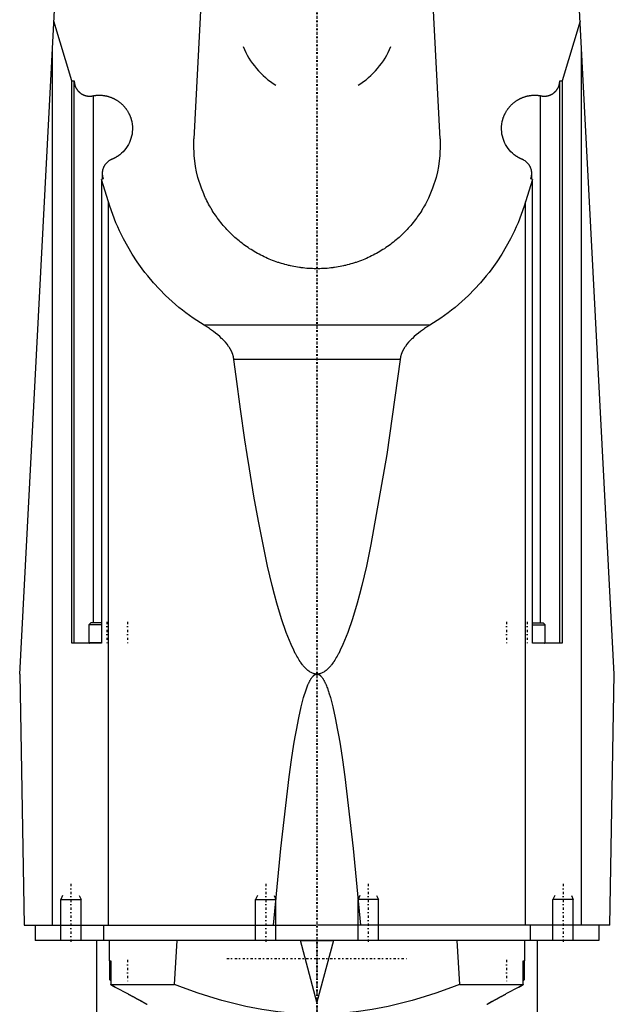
# Model space of a CAD drawing. Extents: x -70 to 70, y -1 to 583.
# Tile 3 of 4: x -58 to 58, y 187 to 379. Entities that reach past the tile are written whole.
import ezdxf

# ---------------------------------------------------------------- set-up
doc = ezdxf.new("R2010")
doc.units = 0
doc.linetypes.add('CENTER', pattern=[1.5, 0.45, -0.5, 0.05, -0.5])
for name, color, linetype in [('AM_0', 7, 'CONTINUOUS'), ('AM_10', 7, 'CONTINUOUS'), ('AM_7', 7, 'CENTER')]:
    doc.layers.add(name, color=color, linetype=linetype)

msp = doc.modelspace()

# ---------------------------------------------------------------- linework, layer by layer
at = {"layer": 'AM_0', "color": 7, "linetype": 'CONTINUOUS'}
for p, q in [((-58, 251.5), (-50.81, 388.76)), ((58, 251.5), (50.81, 388.76)), ((-22.57, 383.5), (-24.01, 355.97)), ((24.01, 355.97), (22.57, 383.5)), ((-47.82, 367.29), (-51.32, 378.9)), ((51.32, 378.9), (47.82, 367.29)), ((-51.58, 202.5), (-51.58, 373.93)), ((51.58, 202.5), (51.58, 373.93)), ((-47.82, 367.29), (-47.36, 367.29)), ((-47.82, 257.5), (-47.82, 367.29)), ((-47.36, 257.5), (-47.36, 367.29)), ((47.36, 257.5), (47.36, 367.29)), ((47.36, 367.29), (47.82, 367.29)), ((47.82, 367.29), (47.82, 257.5)), ((-43.63, 261.5), (-43.63, 364.38)), ((43.63, 261.5), (43.63, 364.38)), ((-41.71, 348.15), (-42.01, 348.05)), ((-40.68, 343.66), (-42.01, 348.05)), ((-42.01, 348.05), (-42.01, 257.5)), ((-41.89, 349.18), (-41.89, 348.09)), ((42.01, 348.05), (40.68, 343.66)), ((42.01, 348.05), (41.71, 348.15)), ((41.89, 348.09), (41.89, 349.18)), ((42.01, 257.5), (42.01, 348.05)), ((-40.68, 202.5), (-40.68, 343.66)), ((40.68, 202.5), (40.68, 343.66)), ((22, 319.57), (-22, 319.57)), ((16.22, 312.91), (-16.22, 312.91)), ((-44.1, 261.5), (-44.5, 261.1)), ((-42.01, 261.5), (-44.1, 261.5)), ((42.01, 261.5), (44.1, 261.5)), ((44.5, 261.1), (44.1, 261.5)), ((-44.5, 261.1), (-44.5, 257.6)), ((-42.01, 261.1), (-44.5, 261.1)), ((42.01, 261.1), (44.5, 261.1)), ((44.5, 257.6), (44.5, 261.1)), ((-42.01, 257.5), (-47.82, 257.5)), ((-42.01, 257.6), (-44.5, 257.6)), ((42.01, 257.6), (44.5, 257.6)), ((47.82, 257.5), (42.01, 257.5)), ((-58, 251.5), (-57.14, 202.5)), ((57.14, 202.5), (58, 251.5)), ((-57.14, 202.5), (-0.16, 202.5)), ((-55, 202.5), (-55, 199.5)), ((-41.65, 202.5), (-41.65, 199.5)), ((57.14, 202.5), (0.16, 202.5)), ((41.65, 199.5), (41.65, 202.5)), ((55, 202.5), (55, 199.5)), ((55, 199.5), (-55, 199.5)), ((-43, 199.5), (-43, 182.5)), ((-40.56, 199.5), (-40.56, 195.5)), ((-27.78, 190.89), (-27.3, 199.5)), ((-3.23, 199.5), (-3.23, 199.47)), ((-3.23, 199.47), (3.23, 199.47)), ((0, 187.49), (-3.23, 199.47)), ((3.23, 199.47), (0, 187.49)), ((3.23, 199.5), (3.23, 199.47)), ((27.3, 199.5), (27.78, 190.89)), ((40.56, 195.5), (40.56, 199.5)), ((43, 182.5), (43, 199.5)), ((-40.56, 195.5), (-40.24, 195.5)), ((-40.5, 195.4), (-40.5, 191.9)), ((-40.24, 195.4), (-40.5, 195.4)), ((-40.24, 195.5), (-40.24, 190.89)), ((40.24, 190.89), (40.24, 195.5)), ((40.24, 195.5), (40.56, 195.5)), ((40.24, 195.4), (40.5, 195.4)), ((40.5, 191.9), (40.5, 195.4)), ((-40.5, 191.9), (-40.24, 191.64)), ((-40.24, 191.9), (-40.5, 191.9)), ((-40.24, 190.89), (-27.78, 190.89)), ((-39.39, 190.4), (-36.87, 189.07)), ((27.78, 190.89), (40.24, 190.89)), ((39.39, 190.4), (36.87, 189.07)), ((40.24, 191.64), (40.5, 191.9)), ((40.24, 191.9), (40.5, 191.9)), ((-34.12, 187.58), (-34.86, 187.99)), ((34.12, 187.58), (33.5, 187.24)), ((35.36, 188.26), (34.86, 187.99))]:
    msp.add_line(p, q, dxfattribs=at)
for points in [[(-47.36, 367.29, 0), (-47.36, 367.26, 0), (-47.36, 367.21, 0), (-47.36, 367.16, 0), (-47.36, 367.14, 0), (-47.35, 367.11, 0), (-47.35, 367.06, 0), (-47.35, 367.01, 0), (-47.34, 366.96, 0), (-47.34, 366.91, 0), (-47.33, 366.86, 0), (-47.33, 366.84, 0), (-47.32, 366.81, 0), (-47.31, 366.76, 0), (-47.3, 366.71, 0), (-47.29, 366.66, 0), (-47.28, 366.61, 0), (-47.27, 366.57, 0), (-47.27, 366.54, 0), (-47.26, 366.52, 0), (-47.25, 366.47, 0), (-47.23, 366.42, 0), (-47.22, 366.4, 0), (-47.22, 366.37, 0), (-47.2, 366.32, 0), (-47.18, 366.28, 0), (-47.17, 366.25, 0), (-47.17, 366.23, 0), (-47.15, 366.18, 0), (-47.13, 366.13, 0), (-47.11, 366.09, 0), (-47.09, 366.04, 0), (-47.07, 366, 0), (-47.06, 365.97, 0), (-47.04, 365.95, 0), (-47.02, 365.91, 0), (-47, 365.86, 0), (-46.97, 365.82, 0), (-46.95, 365.77, 0), (-46.92, 365.73, 0), (-46.91, 365.71, 0), (-46.9, 365.69, 0), (-46.87, 365.64, 0), (-46.84, 365.6, 0), (-46.81, 365.56, 0), (-46.78, 365.52, 0), (-46.75, 365.48, 0), (-46.74, 365.46, 0), (-46.72, 365.44, 0), (-46.69, 365.4, 0), (-46.66, 365.36, 0), (-46.63, 365.32, 0), (-46.59, 365.28, 0), (-46.56, 365.25, 0), (-46.54, 365.23, 0), (-46.52, 365.21, 0), (-46.49, 365.17, 0), (-46.45, 365.14, 0), (-46.42, 365.1, 0), (-46.38, 365.07, 0), (-46.34, 365.04, 0), (-46.32, 365.02, 0), (-46.3, 365, 0), (-46.27, 364.97, 0), (-46.23, 364.94, 0), (-46.21, 364.92, 0), (-46.19, 364.91, 0), (-46.15, 364.88, 0), (-46.11, 364.85, 0), (-46.08, 364.83, 0), (-46.06, 364.82, 0), (-46.02, 364.79, 0), (-45.98, 364.76, 0), (-45.94, 364.74, 0), (-45.89, 364.71, 0), (-45.85, 364.68, 0), (-45.83, 364.67, 0), (-45.81, 364.66, 0), (-45.76, 364.64, 0), (-45.72, 364.61, 0), (-45.67, 364.59, 0), (-45.63, 364.57, 0), (-45.58, 364.55, 0), (-45.56, 364.54, 0), (-45.53, 364.53, 0), (-45.49, 364.51, 0), (-45.44, 364.49, 0), (-45.39, 364.47, 0), (-45.35, 364.45, 0), (-45.3, 364.44, 0), (-45.27, 364.43, 0), (-45.25, 364.42, 0), (-45.2, 364.41, 0), (-45.15, 364.39, 0), (-45.1, 364.38, 0), (-45.06, 364.37, 0), (-45.01, 364.36, 0), (-44.98, 364.35, 0), (-44.96, 364.35, 0), (-44.91, 364.34, 0), (-44.86, 364.33, 0), (-44.81, 364.32, 0), (-44.76, 364.31, 0), (-44.71, 364.31, 0), (-44.68, 364.3, 0), (-44.66, 364.3, 0), (-44.61, 364.3, 0), (-44.56, 364.29, 0), (-44.53, 364.29, 0), (-44.51, 364.29, 0), (-44.46, 364.29, 0), (-44.41, 364.29, 0), (-44.38, 364.29, 0), (-44.36, 364.29, 0), (-44.31, 364.29, 0), (-44.26, 364.29, 0), (-44.2, 364.29, 0), (-44.15, 364.29, 0), (-44.1, 364.3, 0), (-44.08, 364.3, 0), (-44.05, 364.3, 0), (-44, 364.31, 0), (-43.95, 364.31, 0), (-43.9, 364.32, 0), (-43.85, 364.33, 0), (-43.8, 364.34, 0), (-43.78, 364.34, 0), (-43.75, 364.35, 0), (-43.71, 364.36, 0), (-43.66, 364.37, 0), (-43.63, 364.38, 0)], [(43.63, 364.38, 0), (43.66, 364.37, 0), (43.71, 364.36, 0), (43.75, 364.35, 0), (43.78, 364.34, 0), (43.8, 364.34, 0), (43.85, 364.33, 0), (43.9, 364.32, 0), (43.95, 364.31, 0), (44, 364.31, 0), (44.05, 364.3, 0), (44.08, 364.3, 0), (44.1, 364.3, 0), (44.15, 364.29, 0), (44.2, 364.29, 0), (44.26, 364.29, 0), (44.31, 364.29, 0), (44.36, 364.29, 0), (44.38, 364.29, 0), (44.41, 364.29, 0), (44.46, 364.29, 0), (44.51, 364.29, 0), (44.53, 364.29, 0), (44.56, 364.29, 0), (44.61, 364.3, 0), (44.66, 364.3, 0), (44.68, 364.3, 0), (44.71, 364.31, 0), (44.76, 364.31, 0), (44.81, 364.32, 0), (44.86, 364.33, 0), (44.91, 364.34, 0), (44.96, 364.35, 0), (44.98, 364.35, 0), (45.01, 364.36, 0), (45.06, 364.37, 0), (45.1, 364.38, 0), (45.15, 364.39, 0), (45.2, 364.41, 0), (45.25, 364.42, 0), (45.27, 364.43, 0), (45.3, 364.44, 0), (45.35, 364.45, 0), (45.39, 364.47, 0), (45.44, 364.49, 0), (45.49, 364.51, 0), (45.53, 364.53, 0), (45.56, 364.54, 0), (45.58, 364.55, 0), (45.63, 364.57, 0), (45.67, 364.59, 0), (45.72, 364.61, 0), (45.76, 364.64, 0), (45.81, 364.66, 0), (45.83, 364.67, 0), (45.85, 364.68, 0), (45.89, 364.71, 0), (45.94, 364.74, 0), (45.98, 364.76, 0), (46.02, 364.79, 0), (46.06, 364.82, 0), (46.08, 364.83, 0), (46.11, 364.85, 0), (46.15, 364.88, 0), (46.19, 364.91, 0), (46.21, 364.92, 0), (46.23, 364.94, 0), (46.27, 364.97, 0), (46.3, 365, 0), (46.32, 365.02, 0), (46.34, 365.04, 0), (46.38, 365.07, 0), (46.42, 365.1, 0), (46.45, 365.14, 0), (46.49, 365.17, 0), (46.52, 365.21, 0), (46.54, 365.23, 0), (46.56, 365.25, 0), (46.59, 365.28, 0), (46.63, 365.32, 0), (46.66, 365.36, 0), (46.69, 365.4, 0), (46.72, 365.44, 0), (46.74, 365.46, 0), (46.75, 365.48, 0), (46.78, 365.52, 0), (46.81, 365.56, 0), (46.84, 365.6, 0), (46.87, 365.64, 0), (46.9, 365.69, 0), (46.91, 365.71, 0), (46.92, 365.73, 0), (46.95, 365.77, 0), (46.97, 365.82, 0), (47, 365.86, 0), (47.02, 365.91, 0), (47.04, 365.95, 0), (47.06, 365.97, 0), (47.07, 366, 0), (47.09, 366.04, 0), (47.11, 366.09, 0), (47.13, 366.13, 0), (47.15, 366.18, 0), (47.17, 366.23, 0), (47.17, 366.25, 0), (47.18, 366.28, 0), (47.2, 366.32, 0), (47.22, 366.37, 0), (47.22, 366.4, 0), (47.23, 366.42, 0), (47.25, 366.47, 0), (47.26, 366.52, 0), (47.27, 366.54, 0), (47.27, 366.57, 0), (47.28, 366.61, 0), (47.29, 366.66, 0), (47.3, 366.71, 0), (47.31, 366.76, 0), (47.32, 366.81, 0), (47.33, 366.84, 0), (47.33, 366.86, 0), (47.34, 366.91, 0), (47.34, 366.96, 0), (47.35, 367.01, 0), (47.35, 367.06, 0), (47.35, 367.11, 0), (47.36, 367.14, 0), (47.36, 367.16, 0), (47.36, 367.21, 0), (47.36, 367.26, 0), (47.36, 367.29, 0)], [(-43.63, 364.38, 0), (-43.58, 364.39, 0), (-43.48, 364.4, 0), (-43.37, 364.42, 0), (-43.32, 364.42, 0), (-43.27, 364.43, 0), (-43.16, 364.44, 0), (-43.06, 364.45, 0), (-42.95, 364.46, 0), (-42.85, 364.47, 0), (-42.74, 364.47, 0), (-42.69, 364.47, 0), (-42.64, 364.47, 0), (-42.53, 364.48, 0), (-42.43, 364.48, 0), (-42.32, 364.47, 0), (-42.22, 364.47, 0), (-42.11, 364.46, 0), (-42.06, 364.46, 0), (-42.01, 364.46, 0), (-41.9, 364.45, 0), (-41.8, 364.44, 0), (-41.75, 364.43, 0), (-41.7, 364.43, 0), (-41.59, 364.41, 0), (-41.49, 364.4, 0), (-41.44, 364.39, 0), (-41.38, 364.38, 0), (-41.28, 364.36, 0), (-41.18, 364.34, 0), (-41.08, 364.32, 0), (-40.97, 364.29, 0), (-40.87, 364.27, 0), (-40.82, 364.26, 0), (-40.77, 364.24, 0), (-40.67, 364.21, 0), (-40.57, 364.18, 0), (-40.47, 364.15, 0), (-40.37, 364.12, 0), (-40.27, 364.08, 0), (-40.22, 364.06, 0), (-40.17, 364.04, 0), (-40.07, 364.01, 0), (-39.98, 363.97, 0), (-39.88, 363.92, 0), (-39.78, 363.88, 0), (-39.69, 363.84, 0), (-39.64, 363.81, 0), (-39.59, 363.79, 0), (-39.5, 363.74, 0), (-39.41, 363.69, 0), (-39.32, 363.64, 0), (-39.22, 363.59, 0), (-39.13, 363.54, 0), (-39.09, 363.51, 0), (-39.04, 363.48, 0), (-38.96, 363.42, 0), (-38.87, 363.37, 0), (-38.78, 363.31, 0), (-38.7, 363.25, 0), (-38.61, 363.18, 0), (-38.57, 363.15, 0), (-38.53, 363.12, 0), (-38.45, 363.06, 0), (-38.36, 362.99, 0), (-38.32, 362.96, 0), (-38.28, 362.92, 0), (-38.2, 362.85, 0), (-38.13, 362.78, 0), (-38.09, 362.75, 0), (-38.05, 362.71, 0), (-37.97, 362.64, 0), (-37.9, 362.56, 0), (-37.82, 362.49, 0), (-37.75, 362.41, 0), (-37.68, 362.34, 0), (-37.65, 362.3, 0), (-37.61, 362.26, 0), (-37.54, 362.18, 0), (-37.47, 362.1, 0), (-37.41, 362.01, 0), (-37.34, 361.93, 0), (-37.28, 361.85, 0), (-37.25, 361.81, 0), (-37.22, 361.76, 0), (-37.16, 361.68, 0), (-37.1, 361.59, 0), (-37.04, 361.5, 0), (-36.98, 361.41, 0), (-36.93, 361.32, 0), (-36.9, 361.28, 0), (-36.88, 361.23, 0), (-36.82, 361.14, 0), (-36.77, 361.05, 0), (-36.73, 360.96, 0), (-36.68, 360.86, 0), (-36.63, 360.77, 0), (-36.61, 360.72, 0), (-36.59, 360.67, 0), (-36.54, 360.58, 0), (-36.5, 360.48, 0), (-36.46, 360.38, 0), (-36.43, 360.28, 0), (-36.39, 360.19, 0), (-36.37, 360.14, 0), (-36.35, 360.09, 0), (-36.32, 359.99, 0), (-36.29, 359.89, 0), (-36.27, 359.84, 0), (-36.26, 359.79, 0), (-36.23, 359.68, 0), (-36.2, 359.58, 0), (-36.19, 359.53, 0), (-36.18, 359.48, 0), (-36.15, 359.38, 0), (-36.13, 359.28, 0), (-36.07, 358.91, 0), (-36.01, 358.29, 0), (-36, 357.97, 0)], [(36, 357.97, 0), (36.01, 358.29, 0), (36.07, 358.91, 0), (36.13, 359.28, 0), (36.15, 359.38, 0), (36.18, 359.48, 0), (36.19, 359.53, 0), (36.2, 359.58, 0), (36.23, 359.68, 0), (36.26, 359.79, 0), (36.27, 359.84, 0), (36.29, 359.89, 0), (36.32, 359.99, 0), (36.35, 360.09, 0), (36.37, 360.14, 0), (36.39, 360.19, 0), (36.43, 360.28, 0), (36.46, 360.38, 0), (36.5, 360.48, 0), (36.54, 360.58, 0), (36.59, 360.67, 0), (36.61, 360.72, 0), (36.63, 360.77, 0), (36.68, 360.86, 0), (36.73, 360.96, 0), (36.77, 361.05, 0), (36.82, 361.14, 0), (36.88, 361.23, 0), (36.9, 361.28, 0), (36.93, 361.32, 0), (36.98, 361.41, 0), (37.04, 361.5, 0), (37.1, 361.59, 0), (37.16, 361.68, 0), (37.22, 361.76, 0), (37.25, 361.81, 0), (37.28, 361.85, 0), (37.34, 361.93, 0), (37.41, 362.01, 0), (37.47, 362.1, 0), (37.54, 362.18, 0), (37.61, 362.26, 0), (37.65, 362.3, 0), (37.68, 362.34, 0), (37.75, 362.41, 0), (37.82, 362.49, 0), (37.9, 362.56, 0), (37.97, 362.64, 0), (38.05, 362.71, 0), (38.09, 362.75, 0), (38.13, 362.78, 0), (38.2, 362.85, 0), (38.28, 362.92, 0), (38.32, 362.96, 0), (38.36, 362.99, 0), (38.45, 363.06, 0), (38.53, 363.12, 0), (38.57, 363.15, 0), (38.61, 363.18, 0), (38.7, 363.25, 0), (38.78, 363.31, 0), (38.87, 363.37, 0), (38.96, 363.42, 0), (39.04, 363.48, 0), (39.09, 363.51, 0), (39.13, 363.54, 0), (39.22, 363.59, 0), (39.32, 363.64, 0), (39.41, 363.69, 0), (39.5, 363.74, 0), (39.59, 363.79, 0), (39.64, 363.81, 0), (39.69, 363.84, 0), (39.78, 363.88, 0), (39.88, 363.92, 0), (39.98, 363.97, 0), (40.07, 364.01, 0), (40.17, 364.04, 0), (40.22, 364.06, 0), (40.27, 364.08, 0), (40.37, 364.12, 0), (40.47, 364.15, 0), (40.57, 364.18, 0), (40.67, 364.21, 0), (40.77, 364.24, 0), (40.82, 364.26, 0), (40.87, 364.27, 0), (40.97, 364.29, 0), (41.08, 364.32, 0), (41.18, 364.34, 0), (41.28, 364.36, 0), (41.38, 364.38, 0), (41.44, 364.39, 0), (41.49, 364.4, 0), (41.59, 364.41, 0), (41.7, 364.43, 0), (41.75, 364.43, 0), (41.8, 364.44, 0), (41.9, 364.45, 0), (42.01, 364.46, 0), (42.06, 364.46, 0), (42.11, 364.46, 0), (42.22, 364.47, 0), (42.32, 364.47, 0), (42.43, 364.48, 0), (42.53, 364.48, 0), (42.64, 364.47, 0), (42.69, 364.47, 0), (42.74, 364.47, 0), (42.85, 364.47, 0), (42.95, 364.46, 0), (43.06, 364.45, 0), (43.16, 364.44, 0), (43.27, 364.43, 0), (43.32, 364.42, 0), (43.37, 364.42, 0), (43.48, 364.4, 0), (43.58, 364.39, 0), (43.63, 364.38, 0)], [(-36, 357.97, 0), (-36, 357.75, 0), (-36.03, 357.32, 0), (-36.09, 356.88, 0), (-36.13, 356.67, 0), (-36.18, 356.46, 0), (-36.29, 356.04, 0), (-36.44, 355.63, 0), (-36.61, 355.22, 0), (-36.8, 354.84, 0), (-37.03, 354.46, 0), (-37.15, 354.28, 0), (-37.27, 354.1, 0), (-37.54, 353.76, 0), (-37.84, 353.44, 0), (-38.15, 353.13, 0), (-38.48, 352.85, 0), (-38.69, 352.7, 0), (-38.75, 352.66, 0), (-38.81, 352.62, 0), (-38.84, 352.6, 0), (-38.87, 352.58, 0), (-38.93, 352.54, 0), (-38.99, 352.5, 0), (-39.02, 352.48, 0), (-39.05, 352.46, 0), (-39.11, 352.42, 0), (-39.17, 352.38, 0), (-39.2, 352.36, 0), (-39.23, 352.34, 0), (-39.3, 352.31, 0), (-39.36, 352.27, 0), (-39.42, 352.24, 0), (-39.49, 352.2, 0), (-39.55, 352.17, 0), (-39.59, 352.15, 0), (-39.62, 352.14, 0), (-39.68, 352.11, 0), (-39.75, 352.07, 0), (-39.82, 352.04, 0), (-39.88, 352.01, 0), (-39.95, 351.99, 0), (-39.98, 351.97, 0), (-40.02, 351.96, 0), (-40.08, 351.93, 0), (-40.15, 351.9, 0), (-40.18, 351.89, 0)], [(40.18, 351.89, 0), (40.15, 351.9, 0), (40.08, 351.93, 0), (40.02, 351.96, 0), (39.98, 351.97, 0), (39.95, 351.99, 0), (39.88, 352.01, 0), (39.82, 352.04, 0), (39.75, 352.07, 0), (39.68, 352.11, 0), (39.62, 352.14, 0), (39.59, 352.15, 0), (39.55, 352.17, 0), (39.49, 352.2, 0), (39.42, 352.24, 0), (39.36, 352.27, 0), (39.3, 352.31, 0), (39.23, 352.34, 0), (39.2, 352.36, 0), (39.17, 352.38, 0), (39.11, 352.42, 0), (39.05, 352.46, 0), (39.02, 352.48, 0), (38.99, 352.5, 0), (38.93, 352.54, 0), (38.87, 352.58, 0), (38.84, 352.6, 0), (38.81, 352.62, 0), (38.75, 352.66, 0), (38.69, 352.7, 0), (38.48, 352.85, 0), (38.15, 353.13, 0), (37.84, 353.44, 0), (37.54, 353.76, 0), (37.27, 354.1, 0), (37.15, 354.28, 0), (37.03, 354.46, 0), (36.8, 354.84, 0), (36.61, 355.22, 0), (36.44, 355.63, 0), (36.29, 356.04, 0), (36.18, 356.46, 0), (36.13, 356.67, 0), (36.09, 356.88, 0), (36.03, 357.32, 0), (36, 357.75, 0), (36, 357.97, 0)], [(0, 330.6, 0), (-0.18, 330.6, 0), (-0.54, 330.61, 0), (-0.9, 330.62, 0), (-1.08, 330.63, 0), (-1.26, 330.63, 0), (-1.63, 330.66, 0), (-1.99, 330.68, 0), (-2.35, 330.72, 0), (-2.7, 330.75, 0), (-3.06, 330.8, 0), (-3.24, 330.82, 0), (-3.42, 330.85, 0), (-3.78, 330.9, 0), (-4.14, 330.96, 0), (-4.49, 331.02, 0), (-4.85, 331.1, 0), (-5.2, 331.17, 0), (-5.38, 331.21, 0), (-5.55, 331.25, 0), (-5.9, 331.34, 0), (-6.25, 331.43, 0), (-6.43, 331.48, 0), (-6.6, 331.53, 0), (-6.95, 331.63, 0), (-7.29, 331.74, 0), (-7.46, 331.79, 0), (-7.64, 331.85, 0), (-7.98, 331.97, 0), (-8.32, 332.09, 0), (-8.66, 332.22, 0), (-8.99, 332.35, 0), (-9.33, 332.49, 0), (-9.49, 332.56, 0), (-9.66, 332.63, 0), (-9.99, 332.78, 0), (-10.32, 332.93, 0), (-10.64, 333.09, 0), (-10.96, 333.25, 0), (-11.28, 333.42, 0), (-11.44, 333.51, 0), (-11.6, 333.59, 0), (-11.92, 333.77, 0), (-12.23, 333.95, 0), (-12.54, 334.14, 0), (-12.85, 334.33, 0), (-13.15, 334.52, 0), (-13.3, 334.62, 0), (-13.45, 334.73, 0), (-13.75, 334.93, 0), (-14.05, 335.14, 0), (-14.34, 335.35, 0), (-14.63, 335.57, 0), (-14.91, 335.79, 0), (-15.05, 335.91, 0), (-15.19, 336.02, 0), (-15.47, 336.25, 0), (-15.75, 336.49, 0), (-16.02, 336.73, 0), (-16.28, 336.97, 0), (-16.55, 337.22, 0), (-16.68, 337.34, 0), (-16.81, 337.47, 0), (-17.07, 337.72, 0), (-17.32, 337.98, 0), (-17.44, 338.11, 0), (-17.57, 338.25, 0), (-17.81, 338.51, 0), (-18.05, 338.78, 0), (-18.17, 338.92, 0), (-18.29, 339.06, 0), (-18.52, 339.33, 0), (-18.75, 339.61, 0), (-18.97, 339.9, 0), (-19.19, 340.19, 0), (-19.41, 340.48, 0), (-19.52, 340.62, 0), (-19.62, 340.77, 0), (-19.83, 341.07, 0), (-20.03, 341.37, 0), (-20.23, 341.67, 0), (-20.42, 341.98, 0), (-20.61, 342.29, 0), (-20.7, 342.44, 0), (-20.79, 342.6, 0), (-20.97, 342.91, 0), (-21.15, 343.23, 0), (-21.32, 343.55, 0), (-21.48, 343.87, 0), (-21.64, 344.2, 0), (-21.72, 344.36, 0), (-21.8, 344.52, 0), (-21.95, 344.85, 0), (-22.09, 345.19, 0), (-22.56, 346.36, 0), (-23.22, 348.43, 0), (-23.48, 349.49, 0), (-23.69, 350.56, 0), (-23.96, 352.71, 0), (-24.05, 354.88, 0), (-24.01, 355.97, 0)], [(24.01, 355.97, 0), (24.05, 354.88, 0), (23.96, 352.71, 0), (23.69, 350.56, 0), (23.48, 349.49, 0), (23.22, 348.43, 0), (22.56, 346.36, 0), (21.72, 344.36, 0), (21.15, 343.23, 0), (20.97, 342.91, 0), (20.79, 342.6, 0), (20.7, 342.44, 0), (20.61, 342.29, 0), (20.42, 341.98, 0), (20.23, 341.67, 0), (20.03, 341.37, 0), (19.83, 341.07, 0), (19.62, 340.77, 0), (19.52, 340.62, 0), (19.41, 340.48, 0), (19.19, 340.19, 0), (18.97, 339.9, 0), (18.75, 339.61, 0), (18.52, 339.33, 0), (18.29, 339.06, 0), (18.17, 338.92, 0), (18.05, 338.78, 0), (17.81, 338.51, 0), (17.57, 338.25, 0), (17.44, 338.11, 0), (17.32, 337.98, 0), (17.07, 337.72, 0), (16.81, 337.47, 0), (16.68, 337.34, 0), (16.55, 337.22, 0), (16.28, 336.97, 0), (16.02, 336.73, 0), (15.75, 336.49, 0), (15.47, 336.25, 0), (15.19, 336.02, 0), (15.05, 335.91, 0), (14.91, 335.79, 0), (14.63, 335.57, 0), (14.34, 335.35, 0), (14.05, 335.14, 0), (13.75, 334.93, 0), (13.45, 334.73, 0), (13.3, 334.62, 0), (13.15, 334.52, 0), (12.85, 334.33, 0), (12.54, 334.14, 0), (12.23, 333.95, 0), (11.92, 333.77, 0), (11.6, 333.59, 0), (11.44, 333.51, 0), (11.28, 333.42, 0), (10.96, 333.25, 0), (10.64, 333.09, 0), (10.32, 332.93, 0), (9.99, 332.78, 0), (9.66, 332.63, 0), (9.49, 332.56, 0), (9.33, 332.49, 0), (8.99, 332.35, 0), (8.66, 332.22, 0), (8.32, 332.09, 0), (7.98, 331.97, 0), (7.64, 331.85, 0), (7.46, 331.79, 0), (7.29, 331.74, 0), (6.95, 331.63, 0), (6.6, 331.53, 0), (6.43, 331.48, 0), (6.25, 331.43, 0), (5.9, 331.34, 0), (5.55, 331.25, 0), (5.38, 331.21, 0), (5.2, 331.17, 0), (4.85, 331.1, 0), (4.49, 331.02, 0), (4.14, 330.96, 0), (3.78, 330.9, 0), (3.42, 330.85, 0), (3.24, 330.82, 0), (3.06, 330.8, 0), (2.7, 330.75, 0), (2.35, 330.72, 0), (1.99, 330.68, 0), (1.63, 330.66, 0), (1.26, 330.63, 0), (1.08, 330.63, 0), (0.9, 330.62, 0), (0.54, 330.61, 0), (0.18, 330.6, 0), (0, 330.6, 0)], [(-40.18, 351.89, 0), (-40.2, 351.88, 0), (-40.23, 351.87, 0), (-40.25, 351.86, 0), (-40.27, 351.85, 0), (-40.28, 351.84, 0), (-40.31, 351.83, 0), (-40.34, 351.81, 0), (-40.36, 351.8, 0), (-40.39, 351.78, 0), (-40.42, 351.77, 0), (-40.43, 351.76, 0), (-40.44, 351.75, 0), (-40.47, 351.73, 0), (-40.5, 351.72, 0), (-40.59, 351.66, 0), (-40.67, 351.6, 0), (-40.74, 351.55, 0), (-40.88, 351.42, 0), (-41.02, 351.3, 0), (-41.15, 351.16, 0), (-41.27, 351.01, 0), (-41.38, 350.86, 0), (-41.43, 350.78, 0), (-41.48, 350.7, 0), (-41.57, 350.54, 0), (-41.65, 350.37, 0), (-41.71, 350.19, 0), (-41.77, 350.01, 0), (-41.82, 349.83, 0), (-41.84, 349.74, 0), (-41.85, 349.65, 0), (-41.88, 349.46, 0), (-41.89, 349.28, 0), (-41.89, 349.18, 0)], [(41.89, 349.18, 0), (41.89, 349.28, 0), (41.88, 349.46, 0), (41.85, 349.65, 0), (41.84, 349.74, 0), (41.82, 349.83, 0), (41.77, 350.01, 0), (41.71, 350.19, 0), (41.65, 350.37, 0), (41.57, 350.54, 0), (41.48, 350.7, 0), (41.43, 350.78, 0), (41.38, 350.86, 0), (41.27, 351.01, 0), (41.15, 351.16, 0), (41.02, 351.3, 0), (40.88, 351.42, 0), (40.74, 351.55, 0), (40.67, 351.6, 0), (40.59, 351.66, 0), (40.43, 351.76, 0), (40.34, 351.81, 0), (40.31, 351.83, 0), (40.28, 351.84, 0), (40.27, 351.85, 0), (40.25, 351.86, 0), (40.23, 351.87, 0), (40.2, 351.88, 0), (40.18, 351.89, 0)], [(-41.89, 349.18, 0), (-41.89, 349.15, 0), (-41.89, 349.09, 0), (-41.89, 349.04, 0), (-41.88, 349.01, 0), (-41.88, 348.98, 0), (-41.88, 348.92, 0), (-41.87, 348.86, 0), (-41.87, 348.8, 0), (-41.86, 348.75, 0), (-41.85, 348.69, 0), (-41.84, 348.66, 0), (-41.84, 348.63, 0), (-41.83, 348.57, 0), (-41.82, 348.52, 0), (-41.8, 348.46, 0), (-41.79, 348.4, 0), (-41.77, 348.35, 0), (-41.76, 348.32, 0), (-41.76, 348.29, 0), (-41.74, 348.24, 0), (-41.72, 348.18, 0), (-41.71, 348.15, 0)], [(41.71, 348.15, 0), (41.72, 348.18, 0), (41.74, 348.24, 0), (41.76, 348.29, 0), (41.76, 348.32, 0), (41.77, 348.35, 0), (41.79, 348.4, 0), (41.8, 348.46, 0), (41.82, 348.52, 0), (41.83, 348.57, 0), (41.84, 348.63, 0), (41.84, 348.66, 0), (41.85, 348.69, 0), (41.86, 348.75, 0), (41.87, 348.8, 0), (41.87, 348.86, 0), (41.88, 348.92, 0), (41.88, 348.98, 0), (41.88, 349.01, 0), (41.89, 349.04, 0), (41.89, 349.09, 0), (41.89, 349.15, 0), (41.89, 349.18, 0)], [(-22, 319.57, 0), (-22.73, 320.02, 0), (-24.18, 320.98, 0), (-25.58, 321.99, 0), (-26.27, 322.52, 0), (-26.94, 323.07, 0), (-28.26, 324.19, 0), (-29.53, 325.37, 0), (-30.75, 326.6, 0), (-31.92, 327.88, 0), (-33.03, 329.2, 0), (-33.57, 329.88, 0), (-34.09, 330.57, 0), (-35.1, 331.98, 0), (-36.05, 333.43, 0), (-36.93, 334.92, 0), (-37.76, 336.44, 0), (-38.52, 338, 0), (-38.88, 338.79, 0), (-39.22, 339.58, 0), (-39.86, 341.19, 0), (-40.42, 342.83, 0), (-40.68, 343.66, 0)], [(40.68, 343.66, 0), (40.42, 342.83, 0), (39.86, 341.19, 0), (39.22, 339.58, 0), (38.88, 338.79, 0), (38.52, 338, 0), (37.76, 336.44, 0), (36.93, 334.92, 0), (36.05, 333.43, 0), (35.1, 331.98, 0), (34.09, 330.57, 0), (33.57, 329.88, 0), (33.03, 329.2, 0), (31.92, 327.88, 0), (30.75, 326.6, 0), (29.53, 325.37, 0), (28.26, 324.19, 0), (26.94, 323.07, 0), (26.27, 322.52, 0), (25.58, 321.99, 0), (24.18, 320.98, 0), (22.73, 320.02, 0), (22, 319.57, 0)], [(-16.22, 312.91, 0), (-16.23, 312.96, 0), (-16.24, 313.04, 0), (-16.25, 313.13, 0), (-16.26, 313.17, 0), (-16.26, 313.21, 0), (-16.28, 313.29, 0), (-16.3, 313.38, 0), (-16.31, 313.46, 0), (-16.33, 313.54, 0), (-16.35, 313.62, 0), (-16.37, 313.66, 0), (-16.38, 313.7, 0), (-16.4, 313.78, 0), (-16.43, 313.86, 0), (-16.45, 313.94, 0), (-16.48, 314.02, 0), (-16.51, 314.09, 0), (-16.52, 314.13, 0), (-16.54, 314.17, 0), (-16.57, 314.25, 0), (-16.6, 314.32, 0), (-16.62, 314.36, 0), (-16.64, 314.4, 0), (-16.67, 314.47, 0), (-16.71, 314.55, 0), (-16.73, 314.59, 0), (-16.75, 314.62, 0), (-16.78, 314.7, 0), (-16.82, 314.77, 0), (-16.86, 314.85, 0), (-16.9, 314.92, 0), (-16.95, 314.99, 0), (-16.97, 315.03, 0), (-16.99, 315.06, 0), (-17.03, 315.13, 0), (-17.08, 315.2, 0), (-17.24, 315.45, 0), (-17.55, 315.86, 0), (-17.88, 316.26, 0), (-18.23, 316.64, 0), (-18.41, 316.83, 0), (-18.6, 317.01, 0), (-18.98, 317.36, 0), (-19.37, 317.7, 0), (-19.77, 318.03, 0), (-20.17, 318.34, 0), (-20.57, 318.63, 0), (-20.77, 318.77, 0), (-20.97, 318.91, 0), (-21.38, 319.18, 0), (-21.79, 319.44, 0), (-22, 319.57, 0)], [(22, 319.57, 0), (21.79, 319.44, 0), (21.38, 319.18, 0), (20.97, 318.91, 0), (20.77, 318.77, 0), (20.57, 318.63, 0), (20.17, 318.34, 0), (19.77, 318.03, 0), (19.37, 317.7, 0), (18.98, 317.36, 0), (18.6, 317.01, 0), (18.41, 316.83, 0), (18.23, 316.64, 0), (17.88, 316.26, 0), (17.55, 315.86, 0), (17.24, 315.45, 0), (17.08, 315.2, 0), (17.03, 315.13, 0), (16.99, 315.06, 0), (16.97, 315.03, 0), (16.95, 314.99, 0), (16.9, 314.92, 0), (16.86, 314.85, 0), (16.82, 314.77, 0), (16.78, 314.7, 0), (16.75, 314.62, 0), (16.73, 314.59, 0), (16.71, 314.55, 0), (16.67, 314.47, 0), (16.64, 314.4, 0), (16.62, 314.36, 0), (16.6, 314.32, 0), (16.57, 314.25, 0), (16.54, 314.17, 0), (16.52, 314.13, 0), (16.51, 314.09, 0), (16.48, 314.02, 0), (16.45, 313.94, 0), (16.43, 313.86, 0), (16.4, 313.78, 0), (16.38, 313.7, 0), (16.37, 313.66, 0), (16.35, 313.62, 0), (16.33, 313.54, 0), (16.31, 313.46, 0), (16.3, 313.38, 0), (16.28, 313.29, 0), (16.26, 313.21, 0), (16.26, 313.17, 0), (16.25, 313.13, 0), (16.24, 313.04, 0), (16.23, 312.96, 0), (16.22, 312.91, 0)], [(0, 251.5, 0), (-0.08, 251.5, 0), (-0.23, 251.51, 0), (-0.39, 251.53, 0), (-0.46, 251.55, 0), (-0.54, 251.57, 0), (-0.69, 251.61, 0), (-0.85, 251.66, 0), (-1, 251.73, 0), (-1.16, 251.8, 0), (-1.31, 251.89, 0), (-1.39, 251.93, 0), (-1.46, 251.98, 0), (-1.62, 252.09, 0), (-1.77, 252.21, 0), (-1.93, 252.33, 0), (-2.08, 252.47, 0), (-2.23, 252.62, 0), (-2.31, 252.7, 0), (-2.39, 252.78, 0), (-2.54, 252.95, 0), (-2.7, 253.13, 0), (-2.77, 253.23, 0), (-2.85, 253.32, 0), (-3, 253.53, 0), (-3.16, 253.74, 0), (-3.23, 253.85, 0), (-3.31, 253.96, 0), (-3.46, 254.2, 0), (-3.62, 254.44, 0), (-3.77, 254.7, 0), (-3.92, 254.97, 0), (-4.08, 255.24, 0), (-4.15, 255.38, 0), (-4.23, 255.53, 0), (-4.38, 255.83, 0), (-4.54, 256.14, 0), (-5.07, 257.3, 0), (-5.99, 259.6, 0), (-6.91, 262.28, 0), (-7.82, 265.33, 0), (-8.27, 267, 0), (-8.72, 268.77, 0), (-9.63, 272.58, 0), (-10.52, 276.76, 0), (-11.42, 281.31, 0), (-12.31, 286.24, 0), (-13.19, 291.53, 0), (-13.63, 294.32, 0), (-14.06, 297.19, 0), (-14.93, 303.21, 0), (-15.8, 309.59, 0), (-16.22, 312.91, 0)], [(16.22, 312.91, 0), (13.63, 294.32, 0), (10.52, 276.76, 0), (9.63, 272.58, 0), (8.72, 268.77, 0), (8.27, 267, 0), (7.82, 265.33, 0), (6.91, 262.28, 0), (5.99, 259.6, 0), (5.07, 257.3, 0), (4.54, 256.14, 0), (4.38, 255.83, 0), (4.23, 255.53, 0), (4.15, 255.38, 0), (4.08, 255.24, 0), (3.92, 254.97, 0), (3.77, 254.7, 0), (3.62, 254.44, 0), (3.46, 254.2, 0), (3.31, 253.96, 0), (3.23, 253.85, 0), (3.16, 253.74, 0), (3, 253.53, 0), (2.85, 253.32, 0), (2.77, 253.23, 0), (2.7, 253.13, 0), (2.54, 252.95, 0), (2.39, 252.78, 0), (2.31, 252.7, 0), (2.23, 252.62, 0), (2.08, 252.47, 0), (1.93, 252.33, 0), (1.77, 252.21, 0), (1.62, 252.09, 0), (1.46, 251.98, 0), (1.39, 251.93, 0), (1.31, 251.89, 0), (1.16, 251.8, 0), (1, 251.73, 0), (0.85, 251.66, 0), (0.69, 251.61, 0), (0.54, 251.57, 0), (0.46, 251.55, 0), (0.39, 251.53, 0), (0.23, 251.51, 0), (0.08, 251.5, 0), (0, 251.5, 0)], [(-8.48, 202.5, 0), (-7.08, 217.44, 0), (-5.44, 231.46, 0), (-4.97, 234.79, 0), (-4.5, 237.82, 0), (-4.26, 239.22, 0), (-4.03, 240.54, 0), (-3.55, 242.97, 0), (-3.08, 245.09, 0), (-2.61, 246.91, 0), (-2.13, 248.43, 0), (-1.86, 249.17, 0), (-1.78, 249.37, 0), (-1.7, 249.55, 0), (-1.66, 249.64, 0), (-1.62, 249.73, 0), (-1.54, 249.9, 0), (-1.46, 250.06, 0), (-1.42, 250.13, 0), (-1.38, 250.21, 0), (-1.3, 250.35, 0), (-1.23, 250.49, 0), (-1.19, 250.55, 0), (-1.15, 250.61, 0), (-1.07, 250.73, 0), (-0.99, 250.84, 0), (-0.91, 250.94, 0), (-0.83, 251.04, 0), (-0.75, 251.12, 0), (-0.71, 251.16, 0), (-0.67, 251.2, 0), (-0.59, 251.26, 0), (-0.55, 251.3, 0), (-0.53, 251.31, 0), (-0.52, 251.32, 0), (-0.51, 251.32, 0), (-0.51, 251.33, 0), (-0.49, 251.34, 0), (-0.48, 251.34, 0), (-0.47, 251.35, 0), (-0.45, 251.36, 0), (-0.44, 251.37, 0), (-0.43, 251.37, 0), (-0.43, 251.38, 0), (-0.42, 251.38, 0), (-0.4, 251.39, 0), (-0.39, 251.4, 0), (-0.38, 251.4, 0), (-0.36, 251.41, 0), (-0.36, 251.41, 0), (-0.35, 251.42, 0), (-0.34, 251.42, 0), (-0.32, 251.43, 0), (-0.31, 251.44, 0), (-0.3, 251.44, 0), (-0.28, 251.45, 0), (-0.28, 251.45, 0), (-0.27, 251.45, 0), (-0.26, 251.46, 0), (-0.24, 251.46, 0), (-0.24, 251.46, 0), (-0.23, 251.46, 0), (-0.22, 251.47, 0), (-0.2, 251.47, 0), (-0.2, 251.47, 0), (-0.19, 251.48, 0), (-0.18, 251.48, 0), (-0.16, 251.48, 0), (-0.15, 251.48, 0), (-0.14, 251.49, 0), (-0.13, 251.49, 0), (-0.12, 251.49, 0), (-0.11, 251.49, 0), (-0.1, 251.49, 0), (-0.09, 251.5, 0), (-0.07, 251.5, 0), (-0.06, 251.5, 0), (-0.05, 251.5, 0), (-0.04, 251.5, 0), (-0.03, 251.5, 0), (-0.02, 251.5, 0), (-0.01, 251.5, 0), (0, 251.5, 0)], [(0, 251.5, 0), (0.01, 251.5, 0), (0.02, 251.5, 0), (0.03, 251.5, 0), (0.04, 251.5, 0), (0.05, 251.5, 0), (0.06, 251.5, 0), (0.07, 251.5, 0), (0.09, 251.5, 0), (0.1, 251.49, 0), (0.11, 251.49, 0), (0.12, 251.49, 0), (0.13, 251.49, 0), (0.14, 251.49, 0), (0.15, 251.48, 0), (0.16, 251.48, 0), (0.18, 251.48, 0), (0.19, 251.48, 0), (0.2, 251.47, 0), (0.2, 251.47, 0), (0.22, 251.47, 0), (0.23, 251.46, 0), (0.24, 251.46, 0), (0.24, 251.46, 0), (0.26, 251.46, 0), (0.27, 251.45, 0), (0.28, 251.45, 0), (0.28, 251.45, 0), (0.3, 251.44, 0), (0.31, 251.44, 0), (0.32, 251.43, 0), (0.34, 251.42, 0), (0.35, 251.42, 0), (0.36, 251.41, 0), (0.36, 251.41, 0), (0.38, 251.4, 0), (0.39, 251.4, 0), (0.4, 251.39, 0), (0.42, 251.38, 0), (0.43, 251.38, 0), (0.43, 251.37, 0), (0.44, 251.37, 0), (0.45, 251.36, 0), (0.47, 251.35, 0), (0.48, 251.34, 0), (0.49, 251.34, 0), (0.51, 251.33, 0), (0.51, 251.32, 0), (0.52, 251.32, 0), (0.53, 251.31, 0), (0.55, 251.3, 0), (0.59, 251.26, 0), (0.67, 251.2, 0), (0.71, 251.16, 0), (0.75, 251.12, 0), (0.83, 251.04, 0), (0.91, 250.94, 0), (0.99, 250.84, 0), (1.07, 250.73, 0), (1.15, 250.61, 0), (1.19, 250.55, 0), (1.23, 250.49, 0), (1.3, 250.35, 0), (1.38, 250.21, 0), (1.42, 250.13, 0), (1.46, 250.06, 0), (1.54, 249.9, 0), (1.62, 249.73, 0), (1.66, 249.64, 0), (1.7, 249.55, 0), (1.78, 249.37, 0), (1.86, 249.17, 0), (1.94, 248.97, 0), (2.02, 248.76, 0), (2.09, 248.54, 0), (2.13, 248.43, 0), (2.17, 248.31, 0), (2.25, 248.08, 0), (2.33, 247.83, 0), (2.61, 246.91, 0), (3.08, 245.09, 0), (3.55, 242.97, 0), (4.03, 240.54, 0), (4.26, 239.22, 0), (4.5, 237.82, 0), (4.97, 234.79, 0), (5.44, 231.46, 0), (7.08, 217.44, 0), (8.48, 202.5, 0)], [(-39.39, 190.4, 0), (-39.42, 190.42, 0), (-39.47, 190.45, 0), (-39.53, 190.48, 0), (-39.56, 190.49, 0), (-39.58, 190.51, 0), (-39.64, 190.54, 0), (-39.69, 190.57, 0), (-39.75, 190.6, 0), (-39.8, 190.63, 0), (-39.85, 190.66, 0), (-39.87, 190.67, 0), (-39.9, 190.69, 0), (-39.95, 190.71, 0), (-39.99, 190.74, 0), (-40.04, 190.77, 0), (-40.08, 190.79, 0), (-40.12, 190.82, 0), (-40.14, 190.83, 0), (-40.16, 190.84, 0), (-40.19, 190.86, 0), (-40.22, 190.88, 0), (-40.24, 190.89, 0)], [(-40.24, 190.89, 0), (-40.22, 190.88, 0), (-40.19, 190.86, 0), (-40.16, 190.84, 0), (-40.14, 190.83, 0), (-40.12, 190.82, 0), (-40.08, 190.79, 0), (-40.04, 190.77, 0), (-39.99, 190.74, 0), (-39.95, 190.71, 0), (-39.9, 190.69, 0), (-39.87, 190.67, 0), (-39.85, 190.66, 0), (-39.8, 190.63, 0), (-39.75, 190.6, 0), (-39.69, 190.57, 0), (-39.64, 190.54, 0), (-39.58, 190.51, 0), (-39.56, 190.49, 0), (-39.53, 190.48, 0), (-39.47, 190.45, 0), (-39.42, 190.42, 0), (-39.39, 190.4, 0)], [(27.78, 190.89, 0), (26.26, 190.33, 0), (23.19, 189.25, 0), (20.09, 188.27, 0), (18.54, 187.82, 0), (16.98, 187.39, 0), (13.86, 186.64, 0), (10.74, 186.02, 0), (7.64, 185.55, 0), (4.55, 185.23, 0), (1.51, 185.07, 0), (0, 185.05, 0), (-1.51, 185.07, 0), (-4.55, 185.23, 0), (-7.64, 185.55, 0), (-10.74, 186.02, 0), (-13.86, 186.64, 0), (-16.98, 187.39, 0), (-18.54, 187.82, 0), (-20.09, 188.27, 0), (-23.19, 189.25, 0), (-26.26, 190.33, 0), (-27.78, 190.89, 0)], [(40.24, 190.89, 0), (40.22, 190.88, 0), (40.19, 190.86, 0), (40.16, 190.84, 0), (40.14, 190.83, 0), (40.12, 190.82, 0), (40.08, 190.79, 0), (40.04, 190.77, 0), (39.99, 190.74, 0), (39.95, 190.71, 0), (39.9, 190.69, 0), (39.87, 190.67, 0), (39.85, 190.66, 0), (39.8, 190.63, 0), (39.75, 190.6, 0), (39.69, 190.57, 0), (39.64, 190.54, 0), (39.58, 190.51, 0), (39.56, 190.49, 0), (39.53, 190.48, 0), (39.47, 190.45, 0), (39.42, 190.42, 0), (39.39, 190.4, 0)], [(39.39, 190.4, 0), (39.42, 190.42, 0), (39.47, 190.45, 0), (39.53, 190.48, 0), (39.56, 190.49, 0), (39.58, 190.51, 0), (39.64, 190.54, 0), (39.69, 190.57, 0), (39.75, 190.6, 0), (39.8, 190.63, 0), (39.85, 190.66, 0), (39.87, 190.67, 0), (39.9, 190.69, 0), (39.95, 190.71, 0), (39.99, 190.74, 0), (40.04, 190.77, 0), (40.08, 190.79, 0), (40.12, 190.82, 0), (40.14, 190.83, 0), (40.16, 190.84, 0), (40.19, 190.86, 0), (40.22, 190.88, 0), (40.24, 190.89, 0)], [(-36.87, 189.07, 0), (-36.84, 189.05, 0), (-36.78, 189.02, 0), (-36.72, 188.99, 0), (-36.69, 188.97, 0), (-36.66, 188.95, 0), (-36.6, 188.92, 0), (-36.54, 188.89, 0), (-36.48, 188.86, 0), (-36.41, 188.83, 0), (-36.35, 188.79, 0), (-36.32, 188.78, 0), (-36.29, 188.76, 0), (-36.23, 188.73, 0), (-36.17, 188.7, 0), (-36.11, 188.67, 0), (-36.05, 188.63, 0), (-35.99, 188.6, 0), (-35.96, 188.59, 0), (-35.93, 188.57, 0), (-35.87, 188.54, 0), (-35.82, 188.51, 0), (-35.79, 188.49, 0), (-35.76, 188.48, 0), (-35.7, 188.44, 0), (-35.64, 188.41, 0), (-35.61, 188.4, 0), (-35.58, 188.38, 0), (-35.52, 188.35, 0), (-35.46, 188.32, 0), (-35.41, 188.29, 0), (-35.35, 188.26, 0), (-35.29, 188.23, 0), (-35.26, 188.21, 0), (-35.24, 188.2, 0), (-35.18, 188.16, 0), (-35.12, 188.13, 0), (-35.07, 188.1, 0), (-35.01, 188.07, 0), (-34.96, 188.04, 0), (-34.93, 188.03, 0), (-34.9, 188.01, 0), (-34.85, 187.98, 0), (-34.79, 187.95, 0), (-34.74, 187.92, 0), (-34.68, 187.9, 0), (-34.63, 187.87, 0), (-34.6, 187.85, 0), (-34.58, 187.84, 0), (-34.52, 187.81, 0), (-34.47, 187.78, 0), (-34.42, 187.75, 0), (-34.37, 187.72, 0), (-34.32, 187.69, 0), (-34.29, 187.68, 0), (-34.27, 187.67, 0), (-34.22, 187.64, 0), (-34.17, 187.61, 0), (-34.12, 187.59, 0), (-34.07, 187.56, 0), (-34.02, 187.53, 0), (-34, 187.52, 0), (-33.98, 187.51, 0), (-33.93, 187.48, 0), (-33.88, 187.45, 0), (-33.86, 187.44, 0), (-33.84, 187.43, 0), (-33.79, 187.4, 0), (-33.75, 187.38, 0), (-33.73, 187.37, 0), (-33.7, 187.35, 0), (-33.66, 187.33, 0), (-33.62, 187.31, 0), (-33.58, 187.28, 0), (-33.53, 187.26, 0), (-33.49, 187.24, 0), (-33.47, 187.22, 0), (-33.45, 187.21, 0), (-33.41, 187.19, 0), (-33.37, 187.17, 0), (-33.34, 187.15, 0), (-33.3, 187.13, 0), (-33.26, 187.1, 0), (-33.24, 187.09, 0), (-33.23, 187.08, 0), (-33.19, 187.06, 0), (-33.16, 187.04, 0)], [(33.16, 187.05, 0), (33.19, 187.06, 0), (33.23, 187.08, 0), (33.24, 187.1, 0), (33.26, 187.11, 0), (33.3, 187.13, 0), (33.34, 187.15, 0), (33.37, 187.17, 0), (33.41, 187.19, 0), (33.45, 187.21, 0), (33.47, 187.22, 0), (33.49, 187.24, 0), (33.53, 187.26, 0), (33.58, 187.28, 0), (33.62, 187.31, 0), (33.66, 187.33, 0), (33.7, 187.35, 0), (33.73, 187.37, 0), (33.75, 187.38, 0), (33.79, 187.4, 0), (33.84, 187.43, 0), (33.86, 187.44, 0), (33.88, 187.45, 0), (33.93, 187.48, 0), (33.98, 187.51, 0), (34, 187.52, 0), (34.02, 187.53, 0), (34.07, 187.56, 0), (34.12, 187.59, 0), (34.17, 187.61, 0), (34.22, 187.64, 0), (34.27, 187.67, 0), (34.29, 187.68, 0), (34.32, 187.7, 0), (34.37, 187.72, 0), (34.42, 187.75, 0), (34.47, 187.78, 0), (34.52, 187.81, 0), (34.58, 187.84, 0), (34.6, 187.85, 0), (34.63, 187.87, 0), (34.68, 187.9, 0), (34.74, 187.92, 0), (34.79, 187.95, 0), (34.85, 187.98, 0), (34.9, 188.01, 0), (34.93, 188.03, 0), (34.96, 188.04, 0), (35.01, 188.07, 0), (35.07, 188.1, 0), (35.12, 188.13, 0), (35.18, 188.16, 0), (35.24, 188.2, 0), (35.26, 188.21, 0), (35.29, 188.23, 0), (35.35, 188.26, 0), (35.41, 188.29, 0), (35.46, 188.32, 0), (35.52, 188.35, 0), (35.58, 188.38, 0), (35.61, 188.4, 0), (35.64, 188.41, 0), (35.7, 188.44, 0), (35.76, 188.48, 0), (35.79, 188.49, 0), (35.82, 188.51, 0), (35.87, 188.54, 0), (35.93, 188.57, 0), (35.96, 188.59, 0), (35.99, 188.6, 0), (36.05, 188.63, 0), (36.11, 188.67, 0), (36.17, 188.7, 0), (36.23, 188.73, 0), (36.29, 188.76, 0), (36.32, 188.78, 0), (36.35, 188.79, 0), (36.41, 188.83, 0), (36.48, 188.86, 0), (36.54, 188.89, 0), (36.6, 188.92, 0), (36.66, 188.95, 0), (36.69, 188.97, 0), (36.72, 188.99, 0), (36.78, 189.02, 0), (36.84, 189.05, 0), (36.87, 189.07, 0)]]:
    msp.add_polyline3d(points, dxfattribs=at)
for centre, radius, start, end in [((0, 379.7), 15.5, 201.5879, 238.927), ((0, 379.7), 15.5, 301.073, 338.4121), ((-44.4, 257.6), 0.1, 180, 270), ((44.4, 257.6), 0.1, 270, 0), ((-40.4, 195.4), 0.1, 90, 180), ((40.4, 195.4), 0.1, 0, 90)]:
    msp.add_arc(centre, radius, start, end, dxfattribs=at)
at = {"layer": 'AM_10', "color": 7, "linetype": 'CONTINUOUS'}
for p, q in [((-49.62, 208.3), (-50, 207.5)), ((-46.38, 208.3), (-46, 207.5)), ((-11.62, 208.3), (-12, 207.5)), ((-8.38, 208.3), (-8, 207.5)), ((8.38, 208.3), (8, 207.5)), ((11.62, 208.3), (12, 207.5)), ((46.38, 208.3), (46, 207.5)), ((49.62, 208.3), (50, 207.5)), ((-50, 199.5), (-50, 207.5)), ((-50, 207.5), (-46, 207.5)), ((-46, 199.5), (-46, 207.5)), ((-12, 199.5), (-12, 207.5)), ((-12, 207.5), (-8, 207.5)), ((-8, 199.5), (-8, 207.5)), ((12, 207.5), (8, 207.5)), ((8, 199.5), (8, 207.5)), ((12, 199.5), (12, 207.5)), ((50, 207.5), (46, 207.5)), ((46, 199.5), (46, 207.5)), ((50, 199.5), (50, 207.5))]:
    msp.add_line(p, q, dxfattribs=at)
at = {"layer": 'AM_7', "color": 4, "linetype": 'CENTER'}
for p, q in [((0, 582.98), (0, 66.53)), ((0, 454.2), (0, 146)), ((-41, 261.7), (-41, 257.3)), ((-37, 261.7), (-37, 257.3)), ((37, 261.7), (37, 257.3)), ((41, 261.7), (41, 257.3)), ((-48, 210.56), (-48, 198.97)), ((-10, 210.56), (-10, 198.97)), ((10, 210.56), (10, 198.97)), ((48, 210.56), (48, 198.97)), ((0, 199.1), (0, 127.65)), ((-37, 195.7), (-37, 191.3)), ((-17.6, 196), (17.6, 196)), ((37, 195.7), (37, 191.3))]:
    msp.add_line(p, q, dxfattribs=at)

doc.saveas('drawing.dxf')
